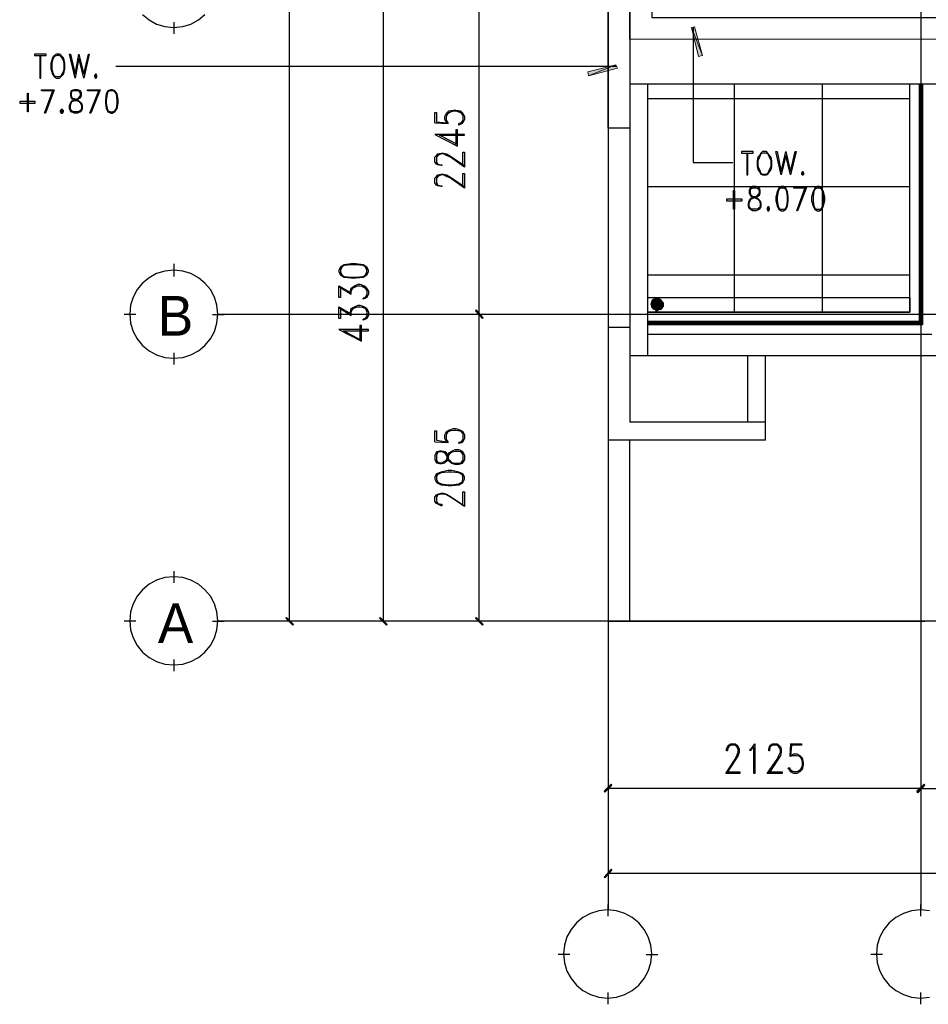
# Model space of a CAD drawing. Header units: millimetres. Extents: x 0 to 420, y 0 to 297.
# Tile 70 of 88: x 253 to 302, y 69 to 122. Entities that reach past the tile are written whole.
import ezdxf

# ---------------------------------------------------------------- set-up
doc = ezdxf.new("R2010")
doc.units = ezdxf.units.MM
for name, color, linetype in [('FILL_000000', 7, 'Continuous'), ('LINE_000000', 7, 'Continuous'), ('TEXT', 7, 'Continuous')]:
    doc.layers.add(name, color=color, linetype=linetype)
doc.layers.add('FILL_FFFFFF', color=7, linetype='Continuous', true_color=0xffffff)
doc.layers.add('LINE_FFFFFF', color=7, linetype='Continuous', true_color=0xffffff)

msp = doc.modelspace()

# ---------------------------------------------------------------- hatches: boundary and pattern name
at = {"layer": 'FILL_000000'}
h = msp.add_hatch(color=7, dxfattribs=at)
h.dxf.hatch_style = 1
h.paths.add_polyline_path([(289.306, 121.624), (289.137, 121.581), (289.729, 120.057), (289.306, 121.624)])
h = msp.add_hatch(color=7, dxfattribs=at)
h.dxf.hatch_style = 1
h.paths.add_polyline_path([(289.137, 121.581), (289.729, 120.057), (289.518, 120.015), (289.137, 121.581)])
h = msp.add_hatch(color=7, dxfattribs=at)
h.dxf.hatch_style = 1
h.paths.add_polyline_path([(285.03, 119.549), (283.549, 118.957), (283.506, 119.168), (285.03, 119.549)])
h = msp.add_hatch(color=7, dxfattribs=at)
h.dxf.hatch_style = 1
h.paths.add_polyline_path([(285.115, 119.38), (285.03, 119.549), (283.549, 118.957), (285.115, 119.38)])
h = msp.add_hatch(color=7, dxfattribs=at)
h.dxf.hatch_style = 1
h.paths.add_polyline_path([(277.834, 105.833), (277.41, 106.214), (277.453, 106.257), (277.834, 105.833)])
h = msp.add_hatch(color=7, dxfattribs=at)
h.dxf.hatch_style = 1
h.paths.add_polyline_path([(277.453, 106.257), (277.41, 106.214), (277.834, 105.833), (277.453, 106.257)])
h = msp.add_hatch(color=7, dxfattribs=at)
h.dxf.hatch_style = 1
h.paths.add_polyline_path([(277.791, 105.791), (277.834, 105.833), (277.41, 106.214), (277.791, 105.791)])
h = msp.add_hatch(color=7, dxfattribs=at)
h.dxf.hatch_style = 1
h.paths.add_polyline_path([(277.41, 106.214), (277.834, 105.833), (277.791, 105.791), (277.41, 106.214)])
h = msp.add_hatch(color=7, dxfattribs=at)
h.dxf.hatch_style = 1
h.paths.add_polyline_path([(267.166, 89.577), (267.123, 89.535), (267.547, 89.196), (267.166, 89.577)])
h = msp.add_hatch(color=7, dxfattribs=at)
h.dxf.hatch_style = 1
h.paths.add_polyline_path([(267.123, 89.535), (267.547, 89.196), (267.504, 89.154), (267.123, 89.535)])
h = msp.add_hatch(color=7, dxfattribs=at)
h.dxf.hatch_style = 1
h.paths.add_polyline_path([(272.246, 89.577), (272.203, 89.535), (272.627, 89.196), (272.246, 89.577)])
h = msp.add_hatch(color=7, dxfattribs=at)
h.dxf.hatch_style = 1
h.paths.add_polyline_path([(272.203, 89.535), (272.627, 89.196), (272.584, 89.154), (272.203, 89.535)])
h = msp.add_hatch(color=7, dxfattribs=at)
h.dxf.hatch_style = 1
h.paths.add_polyline_path([(277.453, 89.577), (277.41, 89.535), (277.834, 89.196), (277.453, 89.577)])
h = msp.add_hatch(color=7, dxfattribs=at)
h.dxf.hatch_style = 1
h.paths.add_polyline_path([(277.41, 89.535), (277.834, 89.196), (277.791, 89.154), (277.41, 89.535)])
h = msp.add_hatch(color=7, dxfattribs=at)
h.dxf.hatch_style = 1
h.paths.add_polyline_path([(284.776, 80.518), (284.438, 80.095), (284.395, 80.137), (284.776, 80.518)])
h = msp.add_hatch(color=7, dxfattribs=at)
h.dxf.hatch_style = 1
h.paths.add_polyline_path([(284.819, 80.476), (284.776, 80.518), (284.438, 80.095), (284.819, 80.476)])
h = msp.add_hatch(color=7, dxfattribs=at)
h.dxf.hatch_style = 1
h.paths.add_polyline_path([(301.371, 80.137), (301.413, 80.095), (301.752, 80.518), (301.371, 80.137)])
h = msp.add_hatch(color=7, dxfattribs=at)
h.dxf.hatch_style = 1
h.paths.add_polyline_path([(301.752, 80.518), (301.413, 80.052), (301.371, 80.095), (301.752, 80.518)])
h = msp.add_hatch(color=7, dxfattribs=at)
h.dxf.hatch_style = 1
h.paths.add_polyline_path([(301.413, 80.095), (301.752, 80.518), (301.794, 80.476), (301.413, 80.095)])
h = msp.add_hatch(color=7, dxfattribs=at)
h.dxf.hatch_style = 1
h.paths.add_polyline_path([(301.794, 80.476), (301.752, 80.518), (301.413, 80.052), (301.794, 80.476)])
h = msp.add_hatch(color=7, dxfattribs=at)
h.dxf.hatch_style = 1
h.paths.add_polyline_path([(284.776, 75.904), (284.438, 75.438), (284.395, 75.48), (284.776, 75.904)])
h = msp.add_hatch(color=7, dxfattribs=at)
h.dxf.hatch_style = 1
h.paths.add_polyline_path([(284.819, 75.861), (284.776, 75.904), (284.438, 75.438), (284.819, 75.861)])
at = {"layer": 'FILL_FFFFFF'}
h = msp.add_hatch(color=7, dxfattribs=at)
h.dxf.hatch_style = 1
h.paths.add_polyline_path([(287.02, 106.68), (287.613, 106.553), (286.978, 106.638), (287.02, 106.68)])
h = msp.add_hatch(color=7, dxfattribs=at)
h.dxf.hatch_style = 1
h.paths.add_polyline_path([(287.613, 106.553), (286.978, 106.638), (287.613, 106.468), (287.613, 106.553)])
h = msp.add_hatch(color=7, dxfattribs=at)
h.dxf.hatch_style = 1
h.paths.add_polyline_path([(286.978, 106.638), (287.613, 106.468), (286.978, 106.553), (286.978, 106.638)])
h = msp.add_hatch(color=7, dxfattribs=at)
h.dxf.hatch_style = 1
h.paths.add_polyline_path([(287.613, 106.468), (286.978, 106.553), (287.57, 106.384), (287.613, 106.468)])
h = msp.add_hatch(color=7, dxfattribs=at)
h.dxf.hatch_style = 1
h.paths.add_polyline_path([(286.978, 106.553), (287.57, 106.384), (286.978, 106.468), (286.978, 106.553)])
h = msp.add_hatch(color=7, dxfattribs=at)
h.dxf.hatch_style = 1
h.paths.add_polyline_path([(287.57, 106.384), (286.978, 106.468), (287.528, 106.299), (287.57, 106.384)])
h = msp.add_hatch(color=7, dxfattribs=at)
h.dxf.hatch_style = 1
h.paths.add_polyline_path([(286.978, 106.468), (287.528, 106.299), (287.02, 106.384), (286.978, 106.468)])
h = msp.add_hatch(color=7, dxfattribs=at)
h.dxf.hatch_style = 1
h.paths.add_polyline_path([(287.062, 106.765), (287.613, 106.638), (287.02, 106.68), (287.062, 106.765)])
h = msp.add_hatch(color=7, dxfattribs=at)
h.dxf.hatch_style = 1
h.paths.add_polyline_path([(287.613, 106.638), (287.02, 106.68), (287.613, 106.553), (287.613, 106.638)])
h = msp.add_hatch(color=7, dxfattribs=at)
h.dxf.hatch_style = 1
h.paths.add_polyline_path([(287.528, 106.299), (287.02, 106.384), (287.443, 106.257), (287.528, 106.299)])
h = msp.add_hatch(color=7, dxfattribs=at)
h.dxf.hatch_style = 1
h.paths.add_polyline_path([(287.02, 106.384), (287.443, 106.257), (287.062, 106.299), (287.02, 106.384)])
h = msp.add_hatch(color=7, dxfattribs=at)
h.dxf.hatch_style = 1
h.paths.add_polyline_path([(287.147, 106.807), (287.57, 106.68), (287.062, 106.765), (287.147, 106.807)])
h = msp.add_hatch(color=7, dxfattribs=at)
h.dxf.hatch_style = 1
h.paths.add_polyline_path([(287.57, 106.68), (287.062, 106.765), (287.613, 106.638), (287.57, 106.68)])
h = msp.add_hatch(color=7, dxfattribs=at)
h.dxf.hatch_style = 1
h.paths.add_polyline_path([(287.528, 106.765), (287.147, 106.807), (287.57, 106.68), (287.528, 106.765)])

# ---------------------------------------------------------------- linework, layer by layer
at = {"layer": 'LINE_000000', "lineweight": 25}
for p, q in [((284.607, 226.568), (284.607, 73.702)), ((301.583, 219.371), (301.583, 73.702)), ((267.335, 89.366), (267.335, 217.212)), ((272.415, 123.952), (272.415, 89.366)), ((277.622, 106.003), (277.622, 123.952)), ((261.07, 121.243), (261.07, 121.878)), ((289.221, 121.581), (289.221, 119.38)), ((284.692, 119.465), (257.895, 119.465)), ((285.073, 119.465), (282.871, 119.465)), ((291.465, 106.13), (291.465, 118.533)), ((296.249, 106.13), (296.249, 118.533)), ((286.766, 117.729), (300.99, 117.729)), ((255.439, 117.136), (255.566, 117.009)), ((255.863, 117.009), (256.032, 117.136)), ((276.733, 116.544), (276.606, 116.374)), ((275.209, 116.417), (275.929, 116.374)), ((284.607, 116.12), (284.607, 105.325)), ((285.792, 116.12), (285.792, 103.759)), ((286.766, 112.945), (300.99, 112.945)), ((292.269, 111.845), (292.396, 111.718)), ((292.693, 111.718), (292.862, 111.845)), ((261.07, 108.077), (261.07, 108.754)), ((286.766, 108.162), (300.99, 108.162)), ((270.002, 107.527), (270.679, 107.103)), ((271.526, 107.061), (271.399, 106.892)), ((270.002, 106.384), (270.679, 105.96)), ((258.995, 106.003), (258.36, 106.003)), ((263.144, 106.003), (263.779, 106.003)), ((343.281, 106.003), (263.44, 106.003)), ((271.526, 105.918), (271.399, 105.749)), ((283.803, 106.003), (277.029, 106.003)), ((283.803, 106.003), (277.029, 106.003)), ((277.622, 89.366), (277.622, 106.003)), ((284.607, 105.325), (284.607, 89.366)), ((284.607, 105.325), (285.792, 105.325)), ((301.54, 105.579), (301.625, 105.495)), ((286.766, 104.944), (302.175, 104.944)), ((261.07, 103.293), (261.07, 103.928)), ((285.792, 103.759), (285.792, 100.161)), ((286.766, 103.759), (285.792, 103.759)), ((292.185, 100.161), (292.185, 103.759)), ((293.158, 100.161), (293.158, 103.759)), ((275.209, 99.102), (275.929, 99.06)), ((276.733, 99.229), (276.606, 99.06)), ((293.158, 99.187), (284.607, 99.187)), ((276.733, 98.425), (276.606, 98.594)), ((276.606, 97.917), (276.733, 98.086)), ((261.07, 91.44), (261.07, 92.075)), ((258.995, 89.366), (258.36, 89.366)), ((263.144, 89.366), (263.779, 89.366)), ((356.489, 89.366), (263.44, 89.366)), ((271.018, 89.366), (266.742, 89.366)), ((276.225, 89.366), (271.822, 89.366)), ((283.803, 89.366), (277.029, 89.366)), ((285.792, 89.366), (301.794, 89.366)), ((261.07, 86.656), (261.07, 87.291)), ((284.607, 83.185), (284.607, 79.714)), ((301.583, 83.185), (301.583, 79.714)), ((301.583, 83.185), (301.583, 79.671)), ((294.513, 82.719), (294.471, 82.042)), ((294.64, 81.195), (294.471, 81.322)), ((284.607, 80.306), (301.583, 80.306)), ((316.061, 80.264), (301.583, 80.264)), ((284.607, 79.121), (284.607, 75.099)), ((284.607, 75.692), (340.529, 75.692)), ((284.607, 73.364), (284.607, 73.999)), ((301.583, 73.364), (301.583, 73.999)), ((282.533, 71.289), (281.898, 71.289)), ((286.681, 71.289), (287.316, 71.289)), ((299.508, 71.289), (298.873, 71.289)), ((284.607, 68.58), (284.607, 69.215)), ((301.583, 68.58), (301.583, 69.215))]:
    msp.add_line(p, q, dxfattribs=at)
at = {"layer": 'LINE_000000', "lineweight": 5}
for p, q in [((287.57, 106.553), (287.02, 106.553)), ((287.528, 106.468), (287.02, 106.468)), ((287.528, 106.68), (287.062, 106.68)), ((287.147, 106.722), (287.105, 106.722)), ((287.486, 106.341), (287.105, 106.341)), ((287.401, 106.765), (287.189, 106.765)), ((287.232, 106.722), (287.189, 106.722)), ((287.232, 106.638), (287.189, 106.638)), ((287.232, 106.511), (287.189, 106.511)), ((287.232, 106.426), (287.189, 106.426)), ((287.316, 106.722), (287.274, 106.722)), ((287.316, 106.638), (287.274, 106.638)), ((287.316, 106.511), (287.274, 106.511)), ((287.316, 106.426), (287.274, 106.426)), ((287.401, 106.722), (287.359, 106.722)), ((287.401, 106.638), (287.359, 106.638)), ((287.401, 106.511), (287.359, 106.511)), ((287.401, 106.426), (287.359, 106.426)), ((287.486, 106.722), (287.443, 106.722)), ((287.486, 106.638), (287.443, 106.638)), ((287.486, 106.511), (287.443, 106.511)), ((287.486, 106.426), (287.443, 106.426)), ((287.528, 106.638), (287.528, 106.638)), ((287.57, 106.511), (287.528, 106.511)), ((287.528, 106.426), (287.528, 106.426)), ((287.147, 106.299), (287.147, 106.299)), ((287.232, 106.299), (287.189, 106.299)), ((287.316, 106.299), (287.274, 106.299)), ((287.401, 106.299), (287.359, 106.299))]:
    msp.add_line(p, q, dxfattribs=at)
at = {"layer": 'LINE_000000', "lineweight": 25}
for points in [[(285.792, 196.808), (285.792, 116.12), (284.607, 116.12), (284.607, 196.808), (285.792, 196.808)], [(339.344, 196.808), (339.344, 195.622), (286.978, 195.622), (286.978, 122.132), (331.174, 122.132), (331.174, 193.633), (332.359, 193.633), (332.359, 120.904), (285.792, 120.946), (285.792, 196.808), (339.344, 196.808)], [(254.127, 120.057), (254.127, 120.142), (253.492, 120.142), (253.492, 120.057), (254.127, 120.057)], [(254.677, 120.142), (254.55, 120.057), (254.466, 119.93), (254.423, 119.803), (254.381, 119.634), (254.381, 119.338), (254.423, 119.168), (254.466, 119.041), (254.55, 118.914), (254.677, 118.83), (254.847, 118.83), (254.931, 118.914), (255.058, 119.041), (255.101, 119.168), (255.143, 119.338), (255.143, 119.634), (255.101, 119.803), (255.058, 119.93), (254.931, 120.057), (254.847, 120.142), (254.677, 120.142)], [(254.72, 120.057), (254.55, 120.015), (254.466, 119.803), (254.423, 119.634), (254.423, 119.338), (254.466, 119.168), (254.55, 118.957), (254.72, 118.914), (254.804, 118.914), (254.931, 118.957), (255.058, 119.168), (255.101, 119.338), (255.101, 119.634), (255.058, 119.803), (254.931, 120.015), (254.804, 120.057), (254.72, 120.057)], [(256.159, 118.83), (255.905, 119.93), (255.693, 118.83), (255.397, 120.142), (255.439, 120.142), (255.693, 119.041), (255.905, 120.142), (256.159, 119.041), (256.413, 120.142), (256.455, 120.142), (256.159, 118.83)], [(256.794, 119.041), (256.752, 118.957), (256.752, 118.914), (256.794, 118.83), (256.836, 118.83), (256.879, 118.914), (256.879, 118.957), (256.836, 119.041), (256.794, 119.041)], [(256.794, 118.957), (256.836, 118.957), (256.836, 118.914), (256.794, 118.914), (256.794, 118.957)], [(255.651, 118.195), (255.482, 118.152), (255.439, 118.025), (255.439, 117.898), (255.482, 117.771), (255.524, 117.729), (255.651, 117.644), (255.82, 117.602), (255.905, 117.56), (255.99, 117.475), (256.032, 117.348), (256.032, 117.179), (255.99, 117.052), (255.82, 117.009), (255.651, 117.009), (255.482, 117.052), (255.439, 117.179), (255.439, 117.348), (255.482, 117.475), (255.524, 117.56), (255.651, 117.602), (255.82, 117.644), (255.905, 117.729), (255.99, 117.771), (256.032, 117.898), (256.032, 118.025), (255.99, 118.152), (255.82, 118.195), (255.651, 118.195)], [(257.641, 118.195), (257.471, 118.152), (257.387, 117.983), (257.344, 117.644), (257.344, 117.475), (257.387, 117.179), (257.471, 117.009), (257.641, 116.925), (257.725, 116.925), (257.852, 117.009), (257.979, 117.179), (258.022, 117.475), (258.022, 117.644), (257.979, 117.983), (257.852, 118.152), (257.725, 118.195), (257.641, 118.195)], [(253.534, 117.475), (253.534, 117.56), (252.688, 117.56), (252.688, 117.475), (253.534, 117.475)], [(253.153, 117.009), (253.111, 117.009), (253.111, 118.025), (253.153, 118.025), (253.153, 117.009)], [(254.931, 117.136), (254.889, 117.052), (254.889, 117.009), (254.931, 116.925), (255.016, 116.925), (255.058, 117.009), (255.058, 117.052), (255.016, 117.136), (254.931, 117.136)], [(254.931, 117.052), (255.016, 117.052), (255.016, 117.009), (254.931, 117.009), (254.931, 117.052)], [(292.481, 114.766), (292.481, 114.85), (291.846, 114.85), (291.846, 114.766), (292.481, 114.766)], [(292.989, 114.85), (292.904, 114.766), (292.82, 114.639), (292.735, 114.554), (292.693, 114.342), (292.693, 114.046), (292.735, 113.877), (292.82, 113.75), (292.904, 113.623), (292.989, 113.58), (293.201, 113.58), (293.285, 113.623), (293.37, 113.75), (293.455, 113.877), (293.497, 114.046), (293.497, 114.342), (293.455, 114.554), (293.37, 114.639), (293.285, 114.766), (293.201, 114.85), (292.989, 114.85)], [(293.031, 114.766), (292.904, 114.723), (292.82, 114.554), (292.735, 114.342), (292.735, 114.046), (292.82, 113.877), (292.904, 113.665), (293.031, 113.623), (293.158, 113.623), (293.285, 113.665), (293.37, 113.877), (293.455, 114.046), (293.455, 114.342), (293.37, 114.554), (293.285, 114.723), (293.158, 114.766), (293.031, 114.766)], [(294.513, 113.58), (294.259, 114.639), (294.005, 113.58), (293.709, 114.85), (293.793, 114.85), (294.005, 113.75), (294.259, 114.85), (294.513, 113.75), (294.767, 114.85), (294.809, 114.85), (294.513, 113.58)], [(295.148, 113.75), (295.106, 113.665), (295.106, 113.623), (295.148, 113.58), (295.19, 113.58), (295.233, 113.623), (295.233, 113.665), (295.19, 113.75), (295.148, 113.75)], [(295.148, 113.665), (295.19, 113.665), (295.19, 113.623), (295.148, 113.623), (295.148, 113.665)], [(291.465, 111.718), (291.423, 111.718), (291.423, 112.734), (291.465, 112.734), (291.465, 111.718)], [(292.439, 112.945), (292.312, 112.861), (292.269, 112.734), (292.269, 112.607), (292.312, 112.48), (292.354, 112.437), (292.439, 112.395), (292.65, 112.31), (292.735, 112.268), (292.82, 112.183), (292.862, 112.056), (292.862, 111.887), (292.82, 111.76), (292.65, 111.718), (292.439, 111.718), (292.312, 111.76), (292.269, 111.887), (292.269, 112.056), (292.312, 112.183), (292.354, 112.268), (292.439, 112.31), (292.65, 112.395), (292.735, 112.437), (292.82, 112.48), (292.862, 112.607), (292.862, 112.734), (292.82, 112.861), (292.65, 112.945), (292.439, 112.945)], [(294.005, 112.945), (293.878, 112.861), (293.793, 112.691), (293.709, 112.395), (293.709, 112.183), (293.793, 111.887), (293.878, 111.718), (294.005, 111.633), (294.132, 111.633), (294.259, 111.718), (294.344, 111.887), (294.386, 112.183), (294.386, 112.395), (294.344, 112.691), (294.259, 112.861), (294.132, 112.945), (294.005, 112.945)], [(295.952, 112.945), (295.825, 112.861), (295.741, 112.691), (295.656, 112.395), (295.656, 112.183), (295.741, 111.887), (295.825, 111.718), (295.952, 111.633), (296.079, 111.633), (296.206, 111.718), (296.291, 111.887), (296.376, 112.183), (296.376, 112.395), (296.291, 112.691), (296.206, 112.861), (296.079, 112.945), (295.952, 112.945)], [(291.888, 112.183), (291.888, 112.268), (291.042, 112.268), (291.042, 112.183), (291.888, 112.183)], [(293.285, 111.845), (293.243, 111.76), (293.243, 111.718), (293.285, 111.633), (293.328, 111.633), (293.37, 111.718), (293.37, 111.76), (293.328, 111.845), (293.285, 111.845)], [(293.285, 111.76), (293.328, 111.76), (293.328, 111.718), (293.285, 111.718), (293.285, 111.76)], [(270.002, 108.331), (270.087, 108.162), (270.298, 108.035), (270.679, 107.992), (270.933, 107.992), (271.314, 108.035), (271.526, 108.162), (271.611, 108.331), (271.611, 108.416), (271.526, 108.585), (271.314, 108.712), (270.933, 108.754), (270.679, 108.754), (270.298, 108.712), (270.087, 108.585), (270.002, 108.416), (270.002, 108.331)], [(263.44, 106.024), (263.392, 106.506), (263.252, 106.955), (263.032, 107.361), (262.74, 107.715), (262.386, 108.007), (261.98, 108.228), (261.531, 108.367), (261.048, 108.416), (260.566, 108.367), (260.117, 108.228), (259.711, 108.007), (259.357, 107.715), (259.065, 107.361), (258.845, 106.955), (258.705, 106.506), (258.657, 106.024), (258.705, 105.542), (258.845, 105.093), (259.065, 104.687), (259.357, 104.333), (259.711, 104.04), (260.117, 103.82), (260.566, 103.681), (261.048, 103.632), (261.531, 103.681), (261.98, 103.82), (262.386, 104.04), (262.74, 104.333), (263.032, 104.687), (263.252, 105.093), (263.392, 105.542), (263.44, 106.024)], [(300.99, 106.13), (286.766, 106.13), (286.766, 106.934), (300.99, 106.934), (300.99, 106.13)], [(275.209, 98.129), (275.294, 97.959), (275.463, 97.917), (275.59, 97.917), (275.759, 97.959), (275.844, 98.044), (275.929, 98.129), (275.971, 98.383), (276.056, 98.51), (276.14, 98.552), (276.31, 98.594), (276.521, 98.594), (276.691, 98.552), (276.733, 98.383), (276.733, 98.129), (276.691, 97.959), (276.521, 97.917), (276.31, 97.917), (276.14, 97.959), (276.056, 98.044), (275.971, 98.129), (275.929, 98.383), (275.844, 98.51), (275.759, 98.552), (275.59, 98.594), (275.463, 98.594), (275.294, 98.552), (275.209, 98.383), (275.209, 98.129)], [(275.209, 97.07), (275.294, 96.901), (275.548, 96.774), (275.929, 96.732), (276.14, 96.732), (276.521, 96.774), (276.733, 96.901), (276.818, 97.07), (276.818, 97.197), (276.733, 97.367), (276.521, 97.451), (276.14, 97.536), (275.929, 97.536), (275.548, 97.451), (275.294, 97.367), (275.209, 97.197), (275.209, 97.07)], [(263.44, 89.387), (263.392, 89.869), (263.252, 90.318), (263.032, 90.724), (262.74, 91.078), (262.386, 91.37), (261.98, 91.591), (261.531, 91.73), (261.048, 91.779), (260.566, 91.73), (260.117, 91.591), (259.711, 91.37), (259.357, 91.078), (259.065, 90.724), (258.845, 90.318), (258.705, 89.869), (258.657, 89.387), (258.705, 88.905), (258.845, 88.456), (259.065, 88.05), (259.357, 87.696), (259.711, 87.403), (260.117, 87.183), (260.566, 87.044), (261.048, 86.995), (261.531, 87.044), (261.98, 87.183), (262.386, 87.403), (262.74, 87.696), (263.032, 88.05), (263.252, 88.456), (263.392, 88.905), (263.44, 89.387)], [(292.566, 81.111), (292.523, 81.111), (292.523, 82.55), (292.396, 82.423), (292.312, 82.338), (292.312, 82.423), (292.396, 82.465), (292.566, 82.719), (292.566, 81.111)], [(286.978, 71.311), (286.929, 71.793), (286.79, 72.241), (286.569, 72.648), (286.277, 73.002), (285.923, 73.294), (285.517, 73.514), (285.068, 73.654), (284.586, 73.702), (284.104, 73.654), (283.655, 73.514), (283.249, 73.294), (282.895, 73.002), (282.602, 72.648), (282.382, 72.241), (282.243, 71.793), (282.194, 71.311), (282.243, 70.828), (282.382, 70.379), (282.602, 69.973), (282.895, 69.619), (283.249, 69.327), (283.655, 69.107), (284.104, 68.967), (284.586, 68.919), (285.068, 68.967), (285.517, 69.107), (285.923, 69.327), (286.277, 69.619), (286.569, 69.973), (286.79, 70.379), (286.929, 70.828), (286.978, 71.311)]]:
    msp.add_lwpolyline(points, close=True, dxfattribs=at)
for points in [[(285.792, 118.533), (333.587, 118.533), (333.587, 154.898)], [(259.357, 122.282), (259.711, 121.99), (260.117, 121.769), (260.566, 121.63), (261.048, 121.581), (261.531, 121.63), (261.98, 121.769), (262.386, 121.99), (262.74, 122.282)], [(289.221, 121.2), (289.221, 114.258), (291.38, 114.258)], [(253.788, 120.057), (253.788, 118.83), (253.831, 118.83), (253.831, 120.057)], [(254.508, 118.152), (253.873, 118.152), (253.873, 118.195), (254.55, 118.195), (254.085, 116.925), (254.042, 116.925), (254.508, 118.195)], [(255.524, 118.152), (255.482, 118.025), (255.482, 117.898), (255.524, 117.771), (255.651, 117.729), (255.82, 117.644), (255.905, 117.602), (256.032, 117.475), (256.074, 117.348), (256.074, 117.179), (256.032, 117.052), (255.99, 117.009), (255.82, 116.925), (255.651, 116.925), (255.482, 117.009), (255.439, 117.052), (255.397, 117.179), (255.397, 117.348), (255.439, 117.475), (255.524, 117.602), (255.651, 117.644), (255.82, 117.729), (255.905, 117.771), (255.99, 117.898), (255.99, 118.025), (255.905, 118.152)], [(255.99, 118.11), (255.82, 118.152), (255.651, 118.152), (255.482, 118.11)], [(257.006, 118.152), (256.371, 118.152), (256.371, 118.195), (257.048, 118.195), (256.54, 116.925), (256.498, 116.925), (257.006, 118.195)], [(257.514, 118.152), (257.429, 117.983), (257.387, 117.644), (257.387, 117.475), (257.429, 117.179), (257.514, 117.009)], [(257.852, 118.11), (257.725, 118.152), (257.641, 118.152), (257.471, 118.11)], [(257.81, 117.009), (257.937, 117.179), (257.979, 117.475), (257.979, 117.644), (257.937, 117.983), (257.81, 118.152)], [(286.766, 106.13), (300.99, 106.13), (300.99, 118.533)], [(301.54, 118.533), (301.54, 105.579), (286.766, 105.579)], [(301.498, 118.533), (301.498, 105.622), (286.766, 105.622)], [(301.625, 118.533), (301.625, 105.495), (286.766, 105.495)], [(301.667, 118.533), (301.667, 105.452), (286.766, 105.452)], [(303.361, 118.533), (303.361, 103.759), (286.766, 103.759), (286.766, 118.533)], [(257.471, 117.052), (257.641, 117.009), (257.725, 117.009), (257.852, 117.052)], [(275.209, 116.417), (275.209, 116.967), (275.294, 116.967), (275.294, 116.459), (275.844, 116.417), (275.759, 116.586), (275.759, 116.755), (275.844, 116.925), (275.971, 117.052), (276.225, 117.094), (276.352, 117.094), (276.606, 117.052), (276.733, 116.925), (276.818, 116.755), (276.818, 116.586), (276.733, 116.417), (276.691, 116.374), (276.521, 116.29), (276.521, 116.374)], [(275.929, 116.374), (275.929, 116.417), (275.844, 116.544), (275.844, 116.755), (275.929, 116.925), (276.14, 117.052)], [(275.844, 116.798), (275.971, 116.967), (276.225, 117.052), (276.352, 117.052), (276.606, 116.967), (276.733, 116.798)], [(276.437, 117.052), (276.691, 116.925), (276.733, 116.755), (276.733, 116.586), (276.691, 116.417), (276.521, 116.374)], [(276.437, 115.231), (275.463, 115.739), (276.818, 115.739), (276.818, 115.782), (275.209, 115.782), (276.437, 115.147), (276.437, 116.036), (276.352, 116.036), (276.352, 115.231)], [(276.733, 114.088), (276.733, 114.808), (276.818, 114.808), (276.818, 114.004), (276.056, 114.554), (275.844, 114.639), (275.675, 114.723), (275.548, 114.723), (275.378, 114.639), (275.294, 114.554), (275.294, 114.3), (275.378, 114.173), (275.548, 114.131), (275.59, 114.131), (275.59, 114.088), (275.548, 114.088), (275.378, 114.131), (275.294, 114.173), (275.209, 114.3), (275.209, 114.554), (275.294, 114.639), (275.378, 114.723), (275.548, 114.766), (275.675, 114.766), (275.844, 114.723), (276.056, 114.596), (276.818, 114.088)], [(292.142, 114.766), (292.142, 113.58), (292.185, 113.58), (292.185, 114.766)], [(276.733, 112.945), (276.733, 113.665), (276.818, 113.665), (276.818, 112.861), (276.056, 113.411), (275.844, 113.496), (275.675, 113.58), (275.548, 113.58), (275.378, 113.496), (275.294, 113.411), (275.294, 113.157), (275.378, 113.03), (275.548, 112.988), (275.59, 112.988), (275.59, 112.945), (275.548, 112.945), (275.378, 112.988), (275.294, 113.03), (275.209, 113.157), (275.209, 113.411), (275.294, 113.496), (275.378, 113.58), (275.548, 113.623), (275.675, 113.623), (275.844, 113.58), (276.056, 113.453), (276.818, 112.945)], [(292.354, 112.861), (292.312, 112.734), (292.312, 112.607), (292.354, 112.48), (292.439, 112.437), (292.65, 112.395), (292.735, 112.31), (292.862, 112.183), (292.904, 112.056), (292.904, 111.887), (292.862, 111.76), (292.82, 111.718), (292.65, 111.633), (292.439, 111.633), (292.312, 111.718), (292.269, 111.76), (292.227, 111.887), (292.227, 112.056), (292.269, 112.183), (292.354, 112.31), (292.439, 112.395), (292.65, 112.437), (292.735, 112.48), (292.82, 112.607), (292.82, 112.734), (292.735, 112.861)], [(292.82, 112.818), (292.65, 112.861), (292.439, 112.861), (292.312, 112.818)], [(293.92, 112.861), (293.836, 112.691), (293.793, 112.395), (293.793, 112.183), (293.836, 111.887), (293.92, 111.718)], [(294.259, 112.818), (294.132, 112.861), (294.005, 112.861), (293.878, 112.818)], [(294.217, 111.718), (294.301, 111.887), (294.344, 112.183), (294.344, 112.395), (294.301, 112.691), (294.217, 112.861)], [(295.317, 112.861), (294.682, 112.861), (294.682, 112.945), (295.402, 112.945), (294.894, 111.633), (294.852, 111.633), (295.317, 112.945)], [(295.868, 112.861), (295.783, 112.691), (295.741, 112.395), (295.741, 112.183), (295.783, 111.887), (295.868, 111.718)], [(296.206, 112.818), (296.079, 112.861), (295.952, 112.861), (295.825, 112.818)], [(296.164, 111.718), (296.249, 111.887), (296.291, 112.183), (296.291, 112.395), (296.249, 112.691), (296.164, 112.861)], [(293.878, 111.76), (294.005, 111.718), (294.132, 111.718), (294.259, 111.76)], [(295.825, 111.76), (295.952, 111.718), (296.079, 111.718), (296.206, 111.76)], [(271.526, 108.543), (271.314, 108.67), (270.933, 108.712), (270.679, 108.712), (270.298, 108.67), (270.087, 108.543)], [(270.171, 108.585), (270.087, 108.416), (270.087, 108.331), (270.171, 108.162)], [(271.441, 108.162), (271.526, 108.331), (271.526, 108.416), (271.441, 108.585)], [(270.087, 108.204), (270.298, 108.077), (270.679, 108.035), (270.933, 108.035), (271.314, 108.077), (271.526, 108.204)], [(270.087, 107.527), (270.087, 106.934), (270.002, 106.934), (270.002, 107.569), (270.679, 107.188)], [(270.637, 107.188), (270.637, 107.273), (270.679, 107.442), (270.849, 107.569), (271.06, 107.654), (271.145, 107.654), (271.399, 107.569), (271.526, 107.442), (271.611, 107.273), (271.611, 107.103), (271.526, 106.934), (271.441, 106.892), (271.314, 106.849), (271.314, 106.892)], [(270.679, 107.103), (270.679, 107.273), (270.764, 107.442), (271.018, 107.569)], [(270.679, 107.357), (270.849, 107.527), (271.06, 107.569), (271.145, 107.569), (271.399, 107.527), (271.526, 107.357)], [(271.23, 107.569), (271.441, 107.442), (271.526, 107.273), (271.526, 107.103), (271.441, 106.934), (271.314, 106.892)], [(270.087, 106.384), (270.087, 105.791), (270.002, 105.791), (270.002, 106.426), (270.679, 106.045)], [(270.637, 106.045), (270.637, 106.13), (270.679, 106.341), (270.849, 106.426), (271.06, 106.511), (271.145, 106.511), (271.399, 106.426), (271.526, 106.341), (271.611, 106.13), (271.611, 105.96), (271.526, 105.791), (271.441, 105.749), (271.314, 105.706), (271.314, 105.749)], [(270.679, 105.96), (270.679, 106.13), (270.764, 106.341), (271.018, 106.426)], [(270.679, 106.214), (270.849, 106.384), (271.06, 106.426), (271.145, 106.426), (271.399, 106.384), (271.526, 106.214)], [(271.23, 106.426), (271.441, 106.341), (271.526, 106.13), (271.526, 105.96), (271.441, 105.791), (271.314, 105.749)], [(271.23, 104.606), (270.256, 105.114), (271.611, 105.114), (271.611, 105.198), (270.002, 105.198), (271.23, 104.563), (271.23, 105.41), (271.145, 105.41), (271.145, 104.606)], [(293.158, 99.187), (293.158, 100.161), (285.792, 100.161)], [(275.209, 99.102), (275.209, 99.695), (275.294, 99.695), (275.294, 99.187), (275.844, 99.102), (275.759, 99.272), (275.759, 99.483), (275.844, 99.653), (275.971, 99.737), (276.225, 99.822), (276.352, 99.822), (276.606, 99.737), (276.733, 99.653), (276.818, 99.483), (276.818, 99.272), (276.733, 99.102), (276.691, 99.06), (276.521, 99.018), (276.521, 99.06)], [(275.929, 99.06), (275.929, 99.102), (275.844, 99.229), (275.844, 99.483), (275.929, 99.653), (276.14, 99.737)], [(275.844, 99.526), (275.971, 99.695), (276.225, 99.737), (276.352, 99.737), (276.606, 99.695), (276.733, 99.526)], [(276.437, 99.737), (276.691, 99.653), (276.733, 99.483), (276.733, 99.272), (276.691, 99.102), (276.521, 99.06)], [(284.607, 89.366), (285.792, 89.366), (285.792, 99.187)], [(275.294, 98.044), (275.463, 97.959), (275.59, 97.959), (275.759, 98.044), (275.844, 98.129), (275.929, 98.383), (275.971, 98.51), (276.14, 98.594), (276.31, 98.679), (276.521, 98.679), (276.691, 98.594), (276.733, 98.552), (276.818, 98.383), (276.818, 98.129), (276.733, 97.959), (276.691, 97.917), (276.521, 97.875), (276.31, 97.875), (276.14, 97.917), (275.971, 98.044), (275.929, 98.129), (275.844, 98.383), (275.759, 98.51), (275.59, 98.552), (275.463, 98.552), (275.294, 98.51)], [(275.378, 98.552), (275.294, 98.383), (275.294, 98.129), (275.378, 97.959)], [(276.733, 97.282), (276.521, 97.409), (276.14, 97.451), (275.929, 97.451), (275.548, 97.409), (275.294, 97.282)], [(275.378, 97.367), (275.294, 97.197), (275.294, 97.07), (275.378, 96.901)], [(276.691, 96.901), (276.733, 97.07), (276.733, 97.197), (276.691, 97.367)], [(275.294, 96.943), (275.548, 96.816), (275.929, 96.774), (276.14, 96.774), (276.521, 96.816), (276.733, 96.943)], [(276.733, 95.631), (276.733, 96.393), (276.818, 96.393), (276.818, 95.589), (276.056, 96.097), (275.844, 96.224), (275.675, 96.266), (275.548, 96.266), (275.378, 96.224), (275.294, 96.097), (275.294, 95.885), (275.378, 95.758), (275.548, 95.716), (275.59, 95.716), (275.59, 95.631), (275.548, 95.631), (275.378, 95.716), (275.294, 95.758), (275.209, 95.885), (275.209, 96.097), (275.294, 96.224), (275.378, 96.266), (275.548, 96.308), (275.675, 96.308), (275.844, 96.266), (276.056, 96.139), (276.818, 95.631)], [(291.042, 81.195), (291.761, 81.195), (291.761, 81.111), (290.999, 81.111), (291.507, 81.873), (291.592, 82.084), (291.677, 82.254), (291.677, 82.423), (291.592, 82.55), (291.507, 82.635), (291.253, 82.635), (291.169, 82.55), (291.084, 82.423), (291.084, 82.338), (291.042, 82.338), (291.042, 82.423), (291.084, 82.55), (291.169, 82.635), (291.253, 82.719), (291.507, 82.719), (291.592, 82.635), (291.677, 82.55), (291.719, 82.423), (291.719, 82.254), (291.677, 82.084), (291.55, 81.873), (291.042, 81.111)], [(293.328, 81.195), (294.047, 81.195), (294.047, 81.111), (293.243, 81.111), (293.793, 81.873), (293.878, 82.084), (293.963, 82.254), (293.963, 82.423), (293.878, 82.55), (293.793, 82.635), (293.539, 82.635), (293.412, 82.55), (293.37, 82.423), (293.37, 82.338), (293.328, 82.338), (293.328, 82.423), (293.37, 82.55), (293.412, 82.635), (293.539, 82.719), (293.793, 82.719), (293.878, 82.635), (293.963, 82.55), (294.005, 82.423), (294.005, 82.254), (293.963, 82.084), (293.836, 81.873), (293.328, 81.111)], [(294.513, 82.719), (295.106, 82.719), (295.106, 82.635), (294.555, 82.635), (294.513, 82.084), (294.682, 82.169), (294.852, 82.169), (295.021, 82.084), (295.148, 81.957), (295.19, 81.703), (295.19, 81.576), (295.148, 81.322), (295.021, 81.195), (294.852, 81.111), (294.682, 81.111), (294.513, 81.195), (294.471, 81.28), (294.386, 81.407), (294.471, 81.407)], [(294.471, 82.042), (294.513, 82.042), (294.64, 82.084), (294.852, 82.084), (295.021, 82.042), (295.148, 81.788)], [(294.936, 82.084), (295.106, 81.957), (295.148, 81.703), (295.148, 81.576), (295.106, 81.322), (294.936, 81.195)], [(295.148, 81.492), (295.021, 81.28), (294.852, 81.195), (294.682, 81.195), (294.513, 81.28), (294.471, 81.407)], [(302.044, 73.654), (301.562, 73.702), (301.079, 73.654), (300.63, 73.514), (300.224, 73.294), (299.87, 73.002), (299.578, 72.648), (299.358, 72.241), (299.218, 71.793), (299.17, 71.311), (299.218, 70.828), (299.358, 70.379), (299.578, 69.973), (299.87, 69.619), (300.224, 69.327), (300.63, 69.107), (301.079, 68.967), (301.562, 68.919), (302.044, 68.967)]]:
    msp.add_lwpolyline(points, dxfattribs=at)
at = {"layer": 'LINE_000000', "lineweight": 0}
for points in [[(289.306, 121.624), (289.137, 121.581), (289.729, 120.057), (289.306, 121.624)], [(289.137, 121.581), (289.729, 120.057), (289.518, 120.015), (289.137, 121.581)], [(285.03, 119.549), (283.549, 118.957), (283.506, 119.168), (285.03, 119.549)], [(285.115, 119.38), (285.03, 119.549), (283.549, 118.957), (285.115, 119.38)], [(277.834, 105.833), (277.41, 106.214), (277.453, 106.257), (277.834, 105.833)], [(277.453, 106.257), (277.41, 106.214), (277.834, 105.833), (277.453, 106.257)], [(277.791, 105.791), (277.834, 105.833), (277.41, 106.214), (277.791, 105.791)], [(277.41, 106.214), (277.834, 105.833), (277.791, 105.791), (277.41, 106.214)], [(267.166, 89.577), (267.123, 89.535), (267.547, 89.196), (267.166, 89.577)], [(267.123, 89.535), (267.547, 89.196), (267.504, 89.154), (267.123, 89.535)], [(272.246, 89.577), (272.203, 89.535), (272.627, 89.196), (272.246, 89.577)], [(272.203, 89.535), (272.627, 89.196), (272.584, 89.154), (272.203, 89.535)], [(277.453, 89.577), (277.41, 89.535), (277.834, 89.196), (277.453, 89.577)], [(277.41, 89.535), (277.834, 89.196), (277.791, 89.154), (277.41, 89.535)], [(284.776, 80.518), (284.438, 80.095), (284.395, 80.137), (284.776, 80.518)], [(284.819, 80.476), (284.776, 80.518), (284.438, 80.095), (284.819, 80.476)], [(301.371, 80.137), (301.413, 80.095), (301.752, 80.518), (301.371, 80.137)], [(301.752, 80.518), (301.413, 80.052), (301.371, 80.095), (301.752, 80.518)], [(301.413, 80.095), (301.752, 80.518), (301.794, 80.476), (301.413, 80.095)], [(301.794, 80.476), (301.752, 80.518), (301.413, 80.052), (301.794, 80.476)], [(284.776, 75.904), (284.438, 75.438), (284.395, 75.48), (284.776, 75.904)], [(284.819, 75.861), (284.776, 75.904), (284.438, 75.438), (284.819, 75.861)]]:
    msp.add_lwpolyline(points, close=True, dxfattribs=at)
at = {"layer": 'LINE_000000', "lineweight": 5}
for points in [[(287.57, 106.574), (287.564, 106.638), (287.545, 106.698), (287.516, 106.752), (287.477, 106.799), (287.43, 106.837), (287.376, 106.867), (287.317, 106.885), (287.253, 106.892), (287.189, 106.885), (287.129, 106.867), (287.075, 106.837), (287.028, 106.799), (286.99, 106.752), (286.96, 106.698), (286.942, 106.638), (286.935, 106.574), (286.942, 106.51), (286.96, 106.451), (286.99, 106.397), (287.028, 106.35), (287.075, 106.311), (287.129, 106.282), (287.189, 106.263), (287.253, 106.257), (287.317, 106.263), (287.376, 106.282), (287.43, 106.311), (287.477, 106.35), (287.516, 106.397), (287.545, 106.451), (287.564, 106.51), (287.57, 106.574)], [(287.528, 106.574), (287.522, 106.63), (287.506, 106.681), (287.481, 106.728), (287.447, 106.769), (287.407, 106.802), (287.36, 106.828), (287.308, 106.844), (287.253, 106.849), (287.197, 106.844), (287.146, 106.828), (287.099, 106.802), (287.058, 106.769), (287.025, 106.728), (286.999, 106.681), (286.983, 106.63), (286.978, 106.574), (286.983, 106.519), (286.999, 106.467), (287.025, 106.42), (287.058, 106.38), (287.099, 106.346), (287.146, 106.321), (287.197, 106.305), (287.253, 106.299), (287.308, 106.305), (287.36, 106.321), (287.407, 106.346), (287.447, 106.38), (287.481, 106.42), (287.506, 106.467), (287.522, 106.519), (287.528, 106.574)]]:
    msp.add_lwpolyline(points, close=True, dxfattribs=at)
for points in [[(287.147, 106.638), (287.105, 106.638), (287.02, 106.638)], [(287.147, 106.511), (287.105, 106.511), (287.02, 106.511)], [(287.147, 106.426), (287.105, 106.426), (287.062, 106.426)]]:
    msp.add_lwpolyline(points, dxfattribs=at)
at = {"layer": 'LINE_FFFFFF', "lineweight": 0}
for points in [[(287.147, 106.849), (287.528, 106.765), (287.189, 106.849), (287.443, 106.807), (287.274, 106.849)], [(287.189, 106.214), (287.274, 106.214), (287.147, 106.257), (287.359, 106.214), (287.062, 106.299), (287.401, 106.257)]]:
    msp.add_lwpolyline(points, dxfattribs=at)
for points in [[(287.02, 106.68), (287.613, 106.553), (286.978, 106.638), (287.02, 106.68)], [(287.613, 106.553), (286.978, 106.638), (287.613, 106.468), (287.613, 106.553)], [(286.978, 106.638), (287.613, 106.468), (286.978, 106.553), (286.978, 106.638)], [(287.613, 106.468), (286.978, 106.553), (287.57, 106.384), (287.613, 106.468)], [(286.978, 106.553), (287.57, 106.384), (286.978, 106.468), (286.978, 106.553)], [(287.57, 106.384), (286.978, 106.468), (287.528, 106.299), (287.57, 106.384)], [(286.978, 106.468), (287.528, 106.299), (287.02, 106.384), (286.978, 106.468)], [(287.062, 106.765), (287.613, 106.638), (287.02, 106.68), (287.062, 106.765)], [(287.613, 106.638), (287.02, 106.68), (287.613, 106.553), (287.613, 106.638)], [(287.528, 106.299), (287.02, 106.384), (287.443, 106.257), (287.528, 106.299)], [(287.02, 106.384), (287.443, 106.257), (287.062, 106.299), (287.02, 106.384)], [(287.147, 106.807), (287.57, 106.68), (287.062, 106.765), (287.147, 106.807)], [(287.57, 106.68), (287.062, 106.765), (287.613, 106.638), (287.57, 106.68)], [(287.528, 106.765), (287.147, 106.807), (287.57, 106.68), (287.528, 106.765)]]:
    msp.add_lwpolyline(points, close=True, dxfattribs=at)

# ---------------------------------------------------------------- texts
at = {"layer": 'TEXT'}
for s, p in [('B', (260.181, 104.86)), ('A', (260.181, 88.18))]:
    msp.add_text(s, height=2.156, dxfattribs=at).set_placement(p)

doc.saveas('drawing.dxf')
